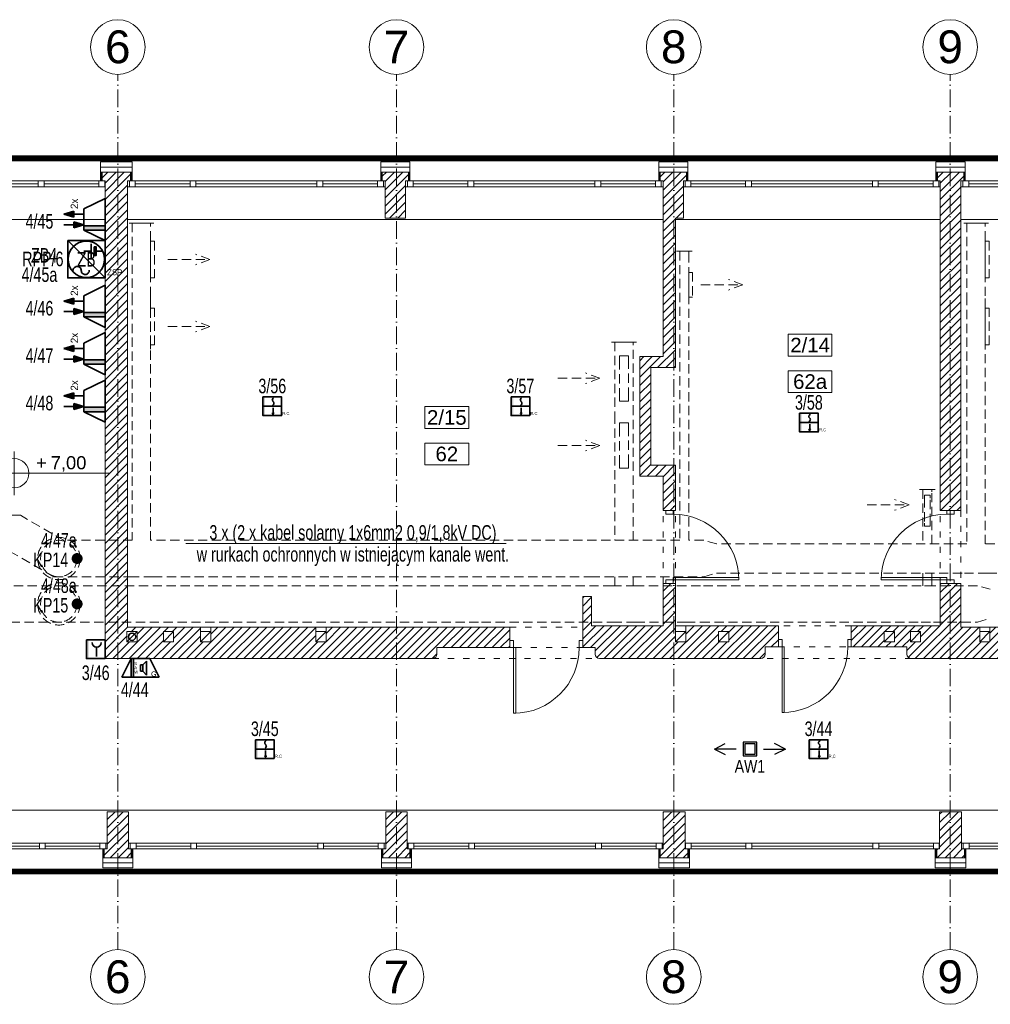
# Model space of a CAD drawing. Header units: millimetres. Extents: x 167773 to 185035, y -114105 to -66770.
# Tile 11 of 114: x 173336 to 174667, y -107287 to -105937. Entities that reach past the tile are written whole.
import ezdxf
from ezdxf.enums import TextEntityAlignment as Align

# ---------------------------------------------------------------- set-up
doc = ezdxf.new("R2010")
doc.units = ezdxf.units.MM
for name, pattern in [('ACAD_ISO03W100', [30, 12, -18]), ('ACAD_ISO10W100', [18, 12, -3, 0, -3]), ('CENTER2', [1.125, 0.75, -0.125, 0.125, -0.125]), ('DASHED', [0.75, 0.5, -0.25]), ('HIDDEN', [9.525, 6.35, -3.175])]:
    doc.linetypes.add(name, pattern=pattern)
doc.layers.get('0').update_dxf_attribs({"lineweight": 9})
doc.layers.add('!zakres', color=7, linetype='ACAD_ISO03W100', lineweight=60, true_color=0x8a14ff)
for name, color, linetype, lineweight in [('a-op_text', 7, 'Continuous', 9), ('a-osie', 20, 'ACAD_ISO10W100', 9), ('b-cienka', 9, 'Continuous', 9), ('b-drzwi', 6, 'Continuous', 9), ('b-izolacja', 8, 'BATTING', 9), ('b-okna', 6, 'Continuous', 9), ('b-przerywana1', 9, 'ACAD_ISO03W100', 9), ('b-widokowa', 7, 'Continuous', 9), ('b-ściany', 2, 'Continuous', 9), ('El_gniazda', 144, 'Continuous', 35), ('EL_Linia SSP', 240, 'Continuous', 35), ('EL_oprawy', 96, 'Continuous', 30), ('h-hatch', 8, 'Continuous', 9), ('opis text', 7, 'Continuous', 9)]:
    doc.layers.add(name, color=color, linetype=linetype, lineweight=lineweight)
doc.styles.add('Arial', font='arial.ttf')
doc.styles.add('arial 0.8', font='arial.ttf', dxfattribs={"width": 0.8})
doc.styles.add('PPAB_100', font='arial.ttf', dxfattribs={"height": 18})
doc.styles.add('PPAB_50', font='arial.ttf', dxfattribs={"height": 8})
doc.styles.add('symbole', font='tahoma.ttf', dxfattribs={"width": 0.8})
doc.linetypes.add('BATTING', pattern='A,0.0001,-0.1,[134,ltypeshp.shx,S=0.1,R=0,X=-0.1,Y=0],-0.2,[134,ltypeshp.shx,S=0.1,R=180,X=0.1,Y=0],-0.1', length=0.4001)
pattern_1 = [(45, (15000, 0), (-5.61266008, 5.61266008), [])]

# ---------------------------------------------------------------- blocks, each defined once
blk = doc.blocks.new('kotapozioma')
for p, q in [((49330.12, 104.43), (49330.12, 134.43)), ((49315.12, 119.43), (49395.12, 119.43))]:
    blk.add_line(p, q)
blk.add_circle((49330.12, 119.43), 10)
at = {"layer": 'opis text', "style": 'PPAB_50'}
for tag, p in [('ZNAK', (49345.12, 119.43)), ('WARTOSC', (49355.12, 119.43))]:
    blk.add_attdef(tag, text='', height=9, dxfattribs=at).set_placement(p, align=Align.BOTTOM_LEFT)
blk = doc.blocks.new('okno_')
at = {"layer": 'b-okna'}
for p, q in [((-166, -4), (-91, -4)), ((-83, -4), (83, -4)), ((91, -4), (166, -4))]:
    blk.add_line(p, q, dxfattribs=at)
for points in [[(-174, -8), (174, -8), (174, 0), (-174, 0)], [(-174, 0), (-166, 0), (-166, -8), (-174, -8)], [(-83, 0), (-91, 0), (-91, -8), (-83, -8)], [(83, 0), (91, 0), (91, -8), (83, -8)], [(166, 0), (174, 0), (174, -8), (166, -8)]]:
    blk.add_lwpolyline(points, close=True, dxfattribs=at)
blk = doc.blocks.new('A$C2EBF4885')
at = {"layer": 'EL_Linia SSP', "lineweight": 5}
h = blk.add_hatch(color=256, dxfattribs=at)
h.set_gradient(color1=(255, 0, 0), color2=(224, 0, 0), one_color=1, name='INVSPHERICAL')
h.paths.add_polyline_path([(-9.8, 12.8), (-9.8, 25.6), (-12.8, 25.6), (-12.8, 12.8)])
h.paths.add_polyline_path([(-9.8, 0), (-9.8, 12.8), (-12.8, 12.8), (-12.8, 0)])
at = {"layer": 'EL_Linia SSP'}
blk.add_line((1.2, 15.7), (1.2, 3.1), dxfattribs=at)
blk.add_lwpolyline([(-12.8, 25.6), (12.8, 25.6), (12.8, 0), (-12.8, 0)], close=True, dxfattribs=at)
blk.add_arc((1.2, 21.9), 6.27, 180, 0, dxfattribs=at)
blk = doc.blocks.new('A$C5690186C')
at = {"layer": 'EL_Linia SSP', "lineweight": 5}
h = blk.add_hatch(color=256, dxfattribs=at)
h.set_gradient(color1=(255, 0, 0), color2=(224, 0, 0), one_color=1, name='INVSPHERICAL')
h.paths.add_polyline_path([(-9.8, 0), (-9.8, 12.8), (-12.8, 12.8), (-12.8, 0)])
h.paths.add_polyline_path([(-9.8, -12.8), (-9.8, 0), (-12.8, 0), (-12.8, -12.8)])
at = {"layer": 'EL_Linia SSP'}
blk.add_hatch(color=256, dxfattribs=at).paths.add_polyline_path([(2, -9.8, 1), (0.1, -9.8, 1)])
for p, q in [((-12.8, 0), (12.8, 0)), ((1.1, -2.1), (1.1, -9.8))]:
    blk.add_line(p, q, dxfattribs=at)
at = {"layer": 'EL_Linia SSP', "color": 1, "linetype": 'Continuous'}
for p, q in [((-0.1, 8.5), (0.1, 9.4)), ((0.1, 7.7), (-0.1, 8.5)), ((0.1, 9.4), (0.7, 10.4)), ((0.6, 7), (0.1, 7.7)), ((1.4, 2.3), (0.4, 1.2)), ((0.7, 6.7), (0.6, 7)), ((0.7, 10.4), (1.8, 11.5)), ((1.1, 6.3), (0.7, 6.7)), ((1.1, 6.3), (1.4, 6)), ((1.4, 6), (1.6, 5.7)), ((2, 3.3), (1.4, 2.3)), ((1.6, 5.7), (2, 5)), ((2, 5), (2.2, 4.2)), ((2.2, 4.2), (2, 3.3))]:
    blk.add_line(p, q, dxfattribs=at)
at = {"layer": 'EL_Linia SSP'}
blk.add_lwpolyline([(-12.8, 12.8), (12.8, 12.8), (12.8, -12.8), (-12.8, -12.8)], close=True, dxfattribs=at)
blk.add_circle((1.1, -9.8), 0.938, dxfattribs=at)
at = {"layer": 'EL_Linia SSP', "color": 1}
blk.add_text('R,C', height=4, dxfattribs=at).set_placement((13.9, -11.8))
blk = doc.blocks.new('A$C1F793472')
at = {"layer": 'EL_Linia SSP'}
h = blk.add_hatch(color=256, dxfattribs=at)
h.set_gradient(color1=(255, 0, 0), color2=(255, 0, 0))
h.paths.add_polyline_path([(5.69, 21.3), (3.61, 28.15), (1.54, 21.3), (3.61, 21.3)])
h = blk.add_hatch(color=1, dxfattribs=at)
h.set_gradient(color1=(255, 0, 0), color2=(255, 0, 0))
h.paths.add_polyline_path([(-3.61, 14.46), (-1.54, 21.3), (-3.61, 21.3)])
h.paths.add_polyline_path([(-3.61, 14.46), (-3.61, 21.3), (-5.69, 21.3)])
h = blk.add_hatch(color=256, dxfattribs=at)
h.set_gradient(color1=(255, 0, 0), color2=(255, 0, 0))
h.paths.add_polyline_path([(-4.23, 0), (-4.23, 14.46), (-7.23, 14.46), (-7.23, 0)])
at = {"layer": 'EL_Linia SSP', "color": 1}
for p, q in [((-3.61, 21.3), (-3.61, 28.15)), ((1.54, 21.3), (3.61, 28.15)), ((5.69, 21.3), (3.61, 28.15)), ((-3.61, 21.3), (-5.69, 21.3)), ((-5.69, 21.3), (-3.61, 14.46)), ((-3.61, 21.3), (-1.54, 21.3)), ((-1.54, 21.3), (-3.61, 14.46)), ((3.61, 21.3), (1.54, 21.3)), ((3.61, 14.46), (3.61, 21.3)), ((3.61, 21.3), (5.69, 21.3)), ((-14.46, 0), (-7.23, 14.46)), ((-7.23, 14.46), (7.23, 14.46)), ((-7.23, 14.46), (-7.23, 0)), ((-4.23, 0), (-4.23, 14.46)), ((14.46, 0), (7.23, 14.46)), ((14.46, 0), (-14.46, 0))]:
    blk.add_line(p, q, dxfattribs=at)
at = {"layer": 'EL_Linia SSP', "color": 1, "linetype": 'CENTER2'}
blk.add_text('2x', height=5, dxfattribs=at).set_placement((7.23, 18.54))
blk = doc.blocks.new('AW1')
for p, q in [((-65, 0), (-45, 10)), ((-25, 0), (-65, 0)), ((-65, 0), (-45, -10)), ((25, 0), (65, 0)), ((65, 0), (45, 10)), ((65, 0), (45, -10))]:
    blk.add_line(p, q)
for points in [[(-12.5, -12.5), (12.5, -12.5), (12.5, 12.5), (-12.5, 12.5)], [(-9.5, -9.5), (9.5, -9.5), (9.5, 9.5), (-9.5, 9.5)]]:
    blk.add_lwpolyline(points, close=True)
at = {"style": 'arial 0.8', "width": 0.8}
blk.add_text('AW1', height=23, dxfattribs=at).set_placement((0, -20), align=Align.TOP_CENTER)
blk = doc.blocks.new('kanaly_went_2p')
at = {"layer": 'h-hatch', "linetype": 'HIDDEN', "lineweight": -2, "ltscale": 2}
for p, q in [((546.9, 625.4), (542.4, 625.4)), ((559.4, 625.4), (546.9, 625.4)), ((546.9, 625.4), (546.9, 622.4)), ((559.4, 625.4), (546.9, 625.4)), ((546.9, 625.4), (546.9, 525.4)), ((571.9, 625.4), (559.4, 625.4)), ((571.9, 625.4), (559.4, 625.4)), ((571.9, 622.4), (571.9, 625.4)), ((576.4, 625.4), (571.9, 625.4)), ((571.9, 525.4), (571.9, 625.4)), ((1691, 625.4), (1686.5, 625.4)), ((1703.5, 625.4), (1691, 625.4)), ((1691, 625.4), (1691, 622.4)), ((1703.5, 625.4), (1691, 625.4)), ((1691, 625.4), (1691, 525.4)), ((1716, 625.4), (1703.5, 625.4)), ((1716, 625.4), (1703.5, 625.4)), ((1716, 622.4), (1716, 625.4)), ((1720.5, 625.4), (1716, 625.4)), ((1716, 525.4), (1716, 625.4)), ((653.2, 575.4), (633.5, 582.7)), ((1297.4, 586.9), (1292.9, 586.9)), ((1303.7, 586.9), (1297.4, 586.9)), ((1297.4, 586.9), (1297.4, 583.9)), ((1303.7, 586.9), (1297.4, 586.9)), ((1297.4, 586.9), (1297.4, 190.4)), ((1309.9, 586.9), (1303.7, 586.9)), ((1309.9, 586.9), (1303.7, 586.9)), ((1309.9, 583.9), (1309.9, 586.9)), ((1314.4, 586.9), (1309.9, 586.9)), ((1309.9, 190.4), (1309.9, 586.9)), ((595.7, 575.4), (653.2, 575.4)), ((653.2, 575.4), (633.5, 568.1)), ((1326.1, 540.8), (1383.6, 540.8)), ((1383.6, 540.8), (1363.9, 548.1)), ((1383.6, 540.8), (1363.9, 533.5)), ((546.9, 525.4), (546.9, 190.4)), ((571.9, 190.4), (571.9, 525.4)), ((1691, 525.4), (1691, 185.4)), ((1716, 185.4), (1716, 525.4)), ((653.2, 483.5), (633.5, 490.8)), ((595.7, 483.5), (653.2, 483.5)), ((653.2, 483.5), (633.5, 476.2)), ((1208.4, 462.2), (1203.9, 462.2)), ((1220.9, 462.2), (1208.4, 462.2)), ((1208.4, 462.2), (1208.4, 459.2)), ((1220.9, 462.2), (1208.4, 462.2)), ((1208.4, 462.2), (1208.4, 362.8)), ((1233.4, 462.2), (1220.9, 462.2)), ((1233.4, 462.2), (1220.9, 462.2)), ((1233.4, 459.2), (1233.4, 462.2)), ((1237.9, 462.2), (1233.4, 462.2)), ((1233.4, 362.8), (1233.4, 462.2)), ((1187.9, 412.5), (1168.2, 419.8)), ((1130.4, 412.5), (1187.9, 412.5)), ((1187.9, 412.5), (1168.2, 405.2)), ((1208.4, 362.8), (1208.4, 190.4)), ((1233.4, 190.4), (1233.4, 362.8)), ((1187.9, 320.3), (1168.2, 327.6)), ((1130.4, 320.3), (1187.9, 320.3)), ((1187.9, 320.3), (1168.2, 313)), ((1611.6, 239), (1591.9, 246.3)), ((1554.1, 239), (1611.6, 239)), ((1611.6, 239), (1591.9, 231.7)), ((452.9, 190.4), (393.4, 224.8)), ((1330.2, 190.4), (1309.9, 190.4)), ((1347.9, 185.4), (1330.2, 190.4)), ((575.2, 140.4), (543.7, 140.4)), ((1330.2, 140.4), (1347.9, 145.4)), ((1719.2, 145.4), (1687.7, 145.4)), ((1025.7, 128.2), (380.2, 128.2)), ((1325.8, 128.2), (1305.8, 128.2)), ((1723, 123.2), (1705.3, 128.2)), ((1705.3, 78.2), (1723, 83.2)), ((380.2, 78.2), (1025.7, 78.2)), ((1305.8, 78.2), (1325.8, 78.2))]:
    blk.add_line(p, q, dxfattribs=at)
at = {"layer": 'h-hatch', "linetype": 'HIDDEN', "lineweight": -2, "ltscale": 2, "extrusion": (1, -3e-16, 1e-16)}
for p, q in [((571.9, 600.4), (571.9, 606.7)), ((574.9, 600.4), (571.9, 600.4)), ((571.9, 550.4), (571.9, 600.4)), ((576.6, 600.4), (574.9, 600.4)), ((576.6, 600.4), (577.4, 600.4)), ((577.4, 600.4), (577.4, 550.4)), ((1716, 600.4), (1716, 606.7)), ((1719, 600.4), (1716, 600.4)), ((1716, 550.4), (1716, 600.4)), ((1720.7, 600.4), (1719, 600.4)), ((1720.7, 600.4), (1721.5, 600.4)), ((1721.5, 600.4), (1721.5, 550.4)), ((571.9, 550.4), (574.9, 550.4)), ((571.9, 544.2), (571.9, 550.4)), ((576.6, 550.4), (574.9, 550.4)), ((577.4, 550.4), (576.6, 550.4)), ((1716, 550.4), (1719, 550.4)), ((1716, 544.2), (1716, 550.4)), ((1720.7, 550.4), (1719, 550.4)), ((1721.5, 550.4), (1720.7, 550.4))]:
    blk.add_line(p, q, dxfattribs=at)
at = {"layer": 'h-hatch', "linetype": 'HIDDEN', "lineweight": -2, "ltscale": 2, "extrusion": (1, -2e-16, 1e-16)}
for p, q in [((1309.9, 557.8), (1309.9, 562.1)), ((1312.9, 557.8), (1309.9, 557.8)), ((1309.9, 523.8), (1309.9, 557.8)), ((1312.9, 557.8), (1314.2, 557.8)), ((1314.2, 557.8), (1314.5, 557.8)), ((1314.5, 557.8), (1315, 557.8)), ((1315, 557.8), (1315, 523.8)), ((571.9, 508.5), (571.9, 514.8)), ((1309.9, 519.6), (1309.9, 523.8)), ((1309.9, 523.8), (1312.9, 523.8)), ((1312.9, 523.8), (1314.2, 523.8)), ((1314.2, 523.8), (1315, 523.8)), ((1716, 508.5), (1716, 514.8)), ((574.9, 508.5), (571.9, 508.5)), ((571.9, 458.5), (571.9, 508.5)), ((574.9, 508.5), (576.6, 508.5)), ((576.6, 508.5), (577.4, 508.5)), ((577.4, 458.5), (577.4, 508.5)), ((1719, 508.5), (1716, 508.5)), ((1716, 458.5), (1716, 508.5)), ((1719, 508.5), (1720.7, 508.5)), ((1720.7, 508.5), (1721.5, 508.5)), ((1721.5, 458.5), (1721.5, 508.5)), ((571.9, 452.3), (571.9, 458.5)), ((571.9, 458.5), (574.9, 458.5)), ((574.9, 458.5), (576.6, 458.5)), ((576.6, 458.5), (577.4, 458.5)), ((1716, 452.3), (1716, 458.5)), ((1716, 458.5), (1719, 458.5)), ((1719, 458.5), (1720.7, 458.5)), ((1720.7, 458.5), (1721.5, 458.5))]:
    blk.add_line(p, q, dxfattribs=at)
at = {"layer": 'h-hatch', "linetype": 'HIDDEN', "lineweight": -2, "ltscale": 2, "extrusion": (1e-16, 0, -1)}
for p, q in [((1214.6, 443.5), (1214.6, 437.2)), ((1214.6, 443.5), (1218.8, 443.5)), ((1214.6, 437.2), (1214.6, 387.2)), ((1218.8, 443.5), (1223, 443.5)), ((1223, 443.5), (1227.2, 443.5)), ((1227.2, 437.2), (1227.2, 443.5)), ((1227.2, 387.2), (1227.2, 437.2)), ((1214.6, 387.2), (1214.6, 381)), ((1218.8, 381), (1214.6, 381)), ((1223, 381), (1218.8, 381)), ((1227.2, 381), (1223, 381)), ((1227.2, 381), (1227.2, 387.2))]:
    blk.add_line(p, q, dxfattribs=at)
at = {"layer": 'h-hatch', "linetype": 'HIDDEN', "lineweight": -2, "ltscale": 2, "extrusion": (-1e-16, 0, -1)}
for p, q in [((1214.6, 351.6), (1214.6, 345.3)), ((1214.6, 351.6), (1218.8, 351.6)), ((1218.8, 351.6), (1223, 351.6)), ((1223, 351.6), (1227.2, 351.6)), ((1227.2, 345.3), (1227.2, 351.6)), ((1214.6, 345.3), (1214.6, 295.3)), ((1227.2, 295.3), (1227.2, 345.3)), ((1214.6, 295.3), (1214.6, 289.1)), ((1218.8, 289.1), (1214.6, 289.1)), ((1223, 289.1), (1218.8, 289.1)), ((1227.2, 289.1), (1223, 289.1)), ((1227.2, 289.1), (1227.2, 295.3)), ((393.4, 224.8), (350, 224.8)), ((546.9, 190.4), (452.9, 190.4)), ((1297.4, 190.4), (571.9, 190.4)), ((1691, 185.4), (1347.9, 185.4)), ((2719.6, 185.4), (1716, 185.4)), ((439.5, 140.4), (543.7, 140.4)), ((575.2, 140.4), (1175.2, 140.4)), ((1175.2, 140.4), (1330.2, 140.4)), ((1347.9, 145.4), (1687.7, 145.4)), ((1719.2, 145.4), (2319.2, 145.4)), ((1305.8, 128.2), (1236.6, 128.2)), ((1628.2, 128.2), (1325.8, 128.2)), ((1705.3, 128.2), (1645.3, 128.2)), ((1236.6, 78.2), (1305.8, 78.2)), ((1325.8, 78.2), (1628.2, 78.2)), ((1645.3, 78.2), (1705.3, 78.2))]:
    blk.add_line(p, q, dxfattribs=at)
at = {"layer": 'h-hatch', "linetype": 'HIDDEN', "lineweight": -2, "ltscale": 2, "extrusion": (-1, 0, -2e-16)}
for p, q in [((1630.5, 259.9), (1626, 259.9)), ((1636.8, 259.9), (1630.5, 259.9)), ((1630.5, 256.9), (1630.5, 259.9)), ((1643, 259.9), (1630.5, 259.9)), ((1630.5, 259.9), (1630.5, 185.4)), ((1643, 259.9), (1636.8, 259.9)), ((1643, 259.9), (1643, 256.9)), ((1647.5, 259.9), (1643, 259.9)), ((1643, 185.4), (1643, 259.9))]:
    blk.add_line(p, q, dxfattribs=at)
at = {"layer": 'h-hatch', "linetype": 'HIDDEN', "lineweight": -2, "ltscale": 2, "extrusion": (1e-16, 2e-16, -1)}
for p, q in [((1633, 252.4), (1633, 248.1)), ((1633, 252.4), (1635.5, 252.4)), ((1633, 248.1), (1633, 214.1)), ((1635.5, 252.4), (1638, 252.4)), ((1638, 252.4), (1640.5, 252.4)), ((1640.5, 248.1), (1640.5, 252.4)), ((1640.5, 214.1), (1640.5, 248.1)), ((1633, 214.1), (1633, 209.9)), ((1635.5, 209.9), (1633, 209.9)), ((1638, 209.9), (1635.5, 209.9)), ((1640.5, 209.9), (1638, 209.9)), ((1640.5, 209.9), (1640.5, 214.1))]:
    blk.add_line(p, q, dxfattribs=at)
at = {"layer": 'h-hatch', "linetype": 'HIDDEN', "lineweight": -2, "ltscale": 2, "extrusion": (0.5, 0.866025, 0)}
blk.add_line((439.5, 140.4), (380, 174.8), dxfattribs=at)
at = {"layer": 'h-hatch', "linetype": 'HIDDEN', "lineweight": -2, "ltscale": 2, "extrusion": (-1, 2e-16, -3e-16)}
for p, q in [((1208.4, 140.4), (1208.4, 139.8)), ((1233.4, 139.8), (1233.4, 140.4)), ((1630.5, 137.9), (1630.5, 135.3)), ((1630.5, 135.3), (1630.5, 132.9)), ((1643, 135.3), (1643, 137.9)), ((1643, 132.9), (1643, 135.3)), ((1630.5, 132.9), (1630.5, 130.8)), ((1643, 130.8), (1643, 132.9))]:
    blk.add_line(p, q, dxfattribs=at)
at = {"layer": 'h-hatch', "linetype": 'HIDDEN', "lineweight": -2, "ltscale": 2, "extrusion": (-1, 2.169e-13, 8.96e-14)}
for p, q in [((1208.4, 128.2), (1208.4, 139.8)), ((1233.4, 139.8), (1233.4, 128.2))]:
    blk.add_line(p, q, dxfattribs=at)
at = {"layer": 'h-hatch', "linetype": 'HIDDEN', "lineweight": -2, "ltscale": 2, "extrusion": (-1, 2e-16, 0)}
for p, q in [((1630.5, 137.9), (1630.5, 145.4)), ((1643, 145.4), (1643, 137.9))]:
    blk.add_line(p, q, dxfattribs=at)
at = {"layer": 'h-hatch', "linetype": 'HIDDEN', "lineweight": -2, "ltscale": 2, "extrusion": (1e-16, 0.707107, 0.707107)}
for p, q in [((1205.2, 128.2), (1025.7, 128.2)), ((1236.6, 128.2), (1205.1, 128.2)), ((1645.3, 128.2), (1628.3, 128.2)), ((1025.7, 78.2), (1205.2, 78.2)), ((1205.2, 78.2), (1236.6, 78.2)), ((1628.3, 78.2), (1645.3, 78.2))]:
    blk.add_line(p, q, dxfattribs=at)
at = {"layer": 'h-hatch', "linetype": 'HIDDEN', "lineweight": -2, "ltscale": 2, "extrusion": (-1, 4e-16, 0)}
for p, q in [((1630.5, 128.2), (1630.5, 130.8)), ((1643, 130.8), (1643, 128.2))]:
    blk.add_line(p, q, dxfattribs=at)
at = {"layer": 'h-hatch', "linetype": 'HIDDEN', "lineweight": -2, "ltscale": 2}
for centre, radius in [((446.2, 165.4), 29), ((446.2, 165.4), 25), ((446.2, 103.2), 29), ((446.2, 103.2), 25)]:
    blk.add_circle(centre, radius, dxfattribs=at)
at = {"layer": 'h-hatch', "linetype": 'HIDDEN', "lineweight": -2, "ltscale": 2, "extrusion": (0, 3.4351e-12, -1)}
blk.add_ellipse((1220.9, 139.8), major_axis=(-12.5, 0), ratio=0.707107, start_param=0, end_param=0.066299, dxfattribs=at)
at = {"layer": 'h-hatch', "linetype": 'HIDDEN', "lineweight": -2, "ltscale": 2, "extrusion": (0, -3.943e-12, -1)}
blk.add_ellipse((1220.9, 139.8), major_axis=(-12.5, 0), ratio=0.707107, start_param=0, end_param=0.068303, dxfattribs=at)
at = {"layer": 'h-hatch', "linetype": 'HIDDEN', "lineweight": -2, "ltscale": 2, "extrusion": (2.23166e-24, 3.4351e-12, -1)}
blk.add_ellipse((1220.9, 139.8), major_axis=(12.5, 0), ratio=0.707107, start_param=6.216886, end_param=6.283185, dxfattribs=at)
at = {"layer": 'h-hatch', "linetype": 'HIDDEN', "lineweight": -2, "ltscale": 2, "extrusion": (1.86059e-24, -3.943e-12, -1)}
blk.add_ellipse((1220.9, 139.8), major_axis=(12.5, 0), ratio=0.707107, start_param=6.214882, end_param=6.283185, dxfattribs=at)
blk = doc.blocks.new('A$C3FA97620')
at = {"layer": 'EL_Linia SSP', "linetype": 'ByBlock'}
blk.add_hatch(color=256, dxfattribs=at).paths.add_polyline_path([(18.06, 8.49), (19.6, 8.49), (19.6, 2.63), (18.06, 2.63)])
at = {"layer": 'EL_Linia SSP'}
blk.add_line((0, 12.8), (25.6, -12.8), dxfattribs=at)
at = {"layer": 'EL_Linia SSP', "linetype": 'ByBlock'}
for p, q in [((16.01, 10.65), (16.01, 0.64)), ((11.01, 5.64), (16.06, 5.64)), ((19.6, 5.64), (23.77, 5.64))]:
    blk.add_line(p, q, dxfattribs=at)
at = {"layer": 'EL_Linia SSP'}
blk.add_lwpolyline([(0, 12.8), (25.6, 12.8), (25.6, -12.8), (0, -12.8)], close=True, dxfattribs=at)
at = {"layer": 'EL_Linia SSP', "linetype": 'ByBlock'}
blk.add_lwpolyline([(18.06, 8.49), (19.6, 8.49), (19.6, 2.63), (18.06, 2.63)], close=True, dxfattribs=at)
at = {"layer": 'EL_Linia SSP'}
blk.add_lwpolyline([(3.72, -7.67), (3.84, -6.85), (4.09, -6.29), (4.59, -5.65), (5.03, -5.31), (5.7, -5.01), (6.13, -4.92), (6.82, -4.92), (7.63, -5.14), (8.1, -5.41), (8.68, -5.97), (9.01, -6.52), (9.22, -7.2), (9.26, -7.67), (9.36, -8.39), (9.53, -8.85), (9.72, -9.2), (9.97, -9.52), (10.51, -9.98), (11.06, -10.26), (11.57, -10.4), (12.03, -10.44), (12.66, -10.36), (13.2, -10.18), (13.66, -9.9), (14.02, -9.59), (14.38, -9.13), (14.66, -8.53), (14.79, -7.94), (14.78, -7.38)], dxfattribs=at)
blk.add_text('ZSP', height=4, dxfattribs=at).set_placement((27.05, -10.91))
blk = doc.blocks.new('A$C5906215B')
at = {"layer": 'EL_Linia SSP'}
h = blk.add_hatch(color=256, dxfattribs=at)
h.set_gradient(color1=(255, 0, 0), color2=(255, 0, 0))
h.paths.add_polyline_path([(-9.8, -25.6), (-9.8, 0), (-12.8, 0), (-12.8, -25.6)])
for p, q in [((-25.6, -25.6), (-12.8, 0)), ((-12.8, 0), (12.8, 0)), ((-12.8, 0), (-12.8, -25.6)), ((-9.8, -25.6), (-9.8, 0)), ((25.6, -25.6), (12.8, 0)), ((-0.1, -17.4), (-0.1, -8.7)), ((-0.1, -8.7), (2.9, -8.7)), ((8.2, -3.3), (2.9, -8.7)), ((2.9, -8.7), (2.9, -17.4)), ((8.2, -22.7), (8.2, -3.3)), ((25.6, -25.6), (-25.6, -25.6)), ((2.9, -17.4), (-0.1, -17.4)), ((2.9, -17.4), (8.2, -22.7))]:
    blk.add_line(p, q, dxfattribs=at)
for s, height, p in [('A', 4, (-8.6, -14.6)), ('S', 4, (-8.6, -8.9)), ('W', 4, (-8.6, -20.5)), ('G', 7, (14.3, -24.6))]:
    blk.add_text(s, height=height, dxfattribs=at).set_placement(p)

msp = doc.modelspace()

# ---------------------------------------------------------------- hatches: boundary and pattern name
at = {"layer": 'h-hatch'}
h = msp.add_hatch(dxfattribs=at)
h.set_pattern_fill('ANSI31', color=256, scale=2.5, style=0)
h.set_pattern_definition(pattern_1)
h.paths.add_polyline_path([(173484.4, -106157.9), (173488.4, -106157.9), (173488.4, -106145.9), (173449.4, -106145.9), (173449.4, -106157.9), (173452.9, -106157.9), (173453.4, -106157.9), (173453.4, -106812.9), (173902.4, -106812.9, 0.414214), (173908.4, -106806.9), (173908.4, -106797.9), (174008.4, -106797.9), (174008.4, -106769.9), (173756.4, -106769.9), (173756.4, -106775.9), (173756.4, -106789.9), (173742.4, -106789.9), (173742.4, -106775.9), (173742.4, -106769.9), (173598.4, -106769.9), (173598.4, -106775.9), (173598.4, -106789.9), (173584.4, -106789.9), (173584.4, -106775.9), (173584.4, -106769.9), (173484.4, -106769.9)])
h.paths.add_polyline_path([(173483.4, -106775.9), (173497.4, -106775.9), (173497.4, -106789.9), (173483.4, -106789.9)], flags=16)
h.paths.add_polyline_path([(173533.4, -106775.9), (173547.4, -106775.9), (173547.4, -106789.9), (173533.4, -106789.9)], flags=16)
h = msp.add_hatch(dxfattribs=at)
h.set_pattern_fill('ANSI31', color=256, scale=2.5, style=0)
h.set_pattern_definition(pattern_1)
h.paths.add_polyline_path([(173865.4, -106157.9), (173869.4, -106157.9), (173869.4, -106145.9), (173833.4, -106145.9), (173833.4, -106157.9), (173834.9, -106157.9), (173837.4, -106157.9), (173837.4, -106208.9), (173865.4, -106208.9)])
h = msp.add_hatch(dxfattribs=at)
h.set_pattern_fill('ANSI31', color=256, scale=2.5, style=0)
h.set_pattern_definition(pattern_1)
h.paths.add_polyline_path([(174235.4, -106208.9), (174246.4, -106208.9), (174246.4, -106157.9), (174250.4, -106157.9), (174250.4, -106145.9), (174214.4, -106145.9), (174214.4, -106157.9), (174218.4, -106157.9), (174218.4, -106398.9), (174186.4, -106398.9), (174186.4, -106562.9), (174218.4, -106562.9), (174218.4, -106609.9), (174235.4, -106609.9), (174235.4, -106547.9), (174201.4, -106547.9), (174201.4, -106413.9), (174235.4, -106413.9)])
h = msp.add_hatch(dxfattribs=at)
h.set_pattern_fill('ANSI31', color=256, scale=2.5, style=0)
h.set_pattern_definition(pattern_1)
h.paths.add_polyline_path([(174626.4, -106157.9), (174630.4, -106157.9), (174630.4, -106145.9), (174594.4, -106145.9), (174594.4, -106157.9), (174596.4, -106157.9), (174598.4, -106157.9), (174598.4, -106609.9), (174626.4, -106609.9)])
h = msp.add_hatch(dxfattribs=at)
h.set_pattern_fill('ANSI31', color=256, scale=2.5, style=0)
h.set_pattern_definition(pattern_1)
h.paths.add_polyline_path([(174358.4, -106796.9), (174376.4, -106796.9), (174376.4, -106767.9), (174286.4, -106767.9), (174249.4, -106767.9), (174249.4, -106775.9), (174249.4, -106789.9), (174235.4, -106789.9), (174235.4, -106775.9), (174235.4, -106767.9), (174235.4, -106709.9), (174218.4, -106709.9), (174218.4, -106767.9), (174120.4, -106767.9), (174120.4, -106727.9), (174108.4, -106727.9), (174108.4, -106769.9), (174108.4, -106797.9), (174125.4, -106797.9), (174125.4, -106806.9, 0.414214), (174131.4, -106812.9), (174352.4, -106812.9, 0.414214), (174358.4, -106806.9)])
h.paths.add_polyline_path([(174294.4, -106789.9), (174294.4, -106775.9), (174308.4, -106775.9), (174308.4, -106789.9)], flags=16)
h = msp.add_hatch(dxfattribs=at)
h.set_pattern_fill('ANSI31', color=256, scale=2.5, style=0)
h.set_pattern_definition(pattern_1)
h.paths.add_polyline_path([(175170.4, -106769.9), (174976.4, -106769.9), (174976.4, -106775.9), (174976.4, -106789.9), (174962.4, -106789.9), (174962.4, -106775.9), (174962.4, -106769.9), (174666.4, -106769.9), (174666.4, -106775.9), (174666.4, -106789.9), (174652.4, -106789.9), (174652.4, -106775.9), (174652.4, -106769.9), (174626.4, -106769.9), (174626.4, -106709.9), (174598.4, -106709.9), (174598.4, -106767.9), (174476.4, -106767.9), (174476.4, -106796.9), (174552.4, -106796.9), (174552.4, -106806.9, 0.414214), (174558.4, -106812.9), (175069.4, -106812.9, 0.414214), (175075.4, -106806.9), (175075.4, -106798.9), (175170.4, -106798.9)])
h.paths.add_polyline_path([(175074.4, -106789.9), (175074.4, -106775.9), (175088.4, -106775.9), (175088.4, -106789.9)], flags=16)
h.paths.add_polyline_path([(174571.4, -106789.9), (174557.4, -106789.9), (174557.4, -106775.9), (174571.4, -106775.9)], flags=16)
h.paths.add_polyline_path([(174535.4, -106789.9), (174521.4, -106789.9), (174521.4, -106775.9), (174535.4, -106775.9)], flags=16)
h = msp.add_hatch(dxfattribs=at)
h.set_pattern_fill('ANSI31', color=256, scale=2.5, style=0)
h.set_pattern_definition(pattern_1)
h.paths.add_polyline_path([(173485.4, -107022.9), (173456.4, -107022.9), (173456.4, -107073.9), (173452.4, -107073.9), (173452.4, -107085.9), (173489.4, -107085.9), (173489.4, -107073.9), (173487.9, -107073.9), (173485.4, -107073.9)])
h = msp.add_hatch(dxfattribs=at)
h.set_pattern_fill('ANSI31', color=256, scale=2.5, style=0)
h.set_pattern_definition(pattern_1)
h.paths.add_polyline_path([(173867.4, -107022.9), (173838.4, -107022.9), (173838.4, -107073.9), (173834.4, -107073.9), (173834.4, -107085.9), (173871.4, -107085.9), (173871.4, -107073.9), (173868.9, -107073.9), (173867.4, -107073.9)])
h = msp.add_hatch(dxfattribs=at)
h.set_pattern_fill('ANSI31', color=256, scale=2.5, style=0)
h.set_pattern_definition(pattern_1)
h.paths.add_polyline_path([(174248.4, -107022.9), (174218.4, -107022.9), (174218.4, -107073.9), (174214.4, -107073.9), (174214.4, -107085.9), (174252.4, -107085.9), (174252.4, -107073.9), (174248.9, -107073.9), (174248.4, -107073.9)])
h = msp.add_hatch(dxfattribs=at)
h.set_pattern_fill('ANSI31', color=256, scale=2.5, style=0)
h.set_pattern_definition(pattern_1)
h.paths.add_polyline_path([(174627.4, -107022.9), (174597.4, -107022.9), (174597.4, -107073.9), (174593.4, -107073.9), (174593.4, -107085.9), (174631.4, -107085.9), (174631.4, -107073.9), (174629.9, -107073.9), (174627.4, -107073.9)])

# ---------------------------------------------------------------- linework, layer by layer
at = {"layer": '!zakres', "linetype": 'DASHED', "ltscale": 60, "const_width": 8, "flags": 128}
msp.add_lwpolyline([(170984.4, -106193.9), (170962.4, -106193.9), (170962.4, -106126.9), (179273.4, -106126.9), (179273.4, -107104.9), (170962.4, -107104.9), (170962.4, -106747.9), (170984.4, -106747.9), (170984.4, -106193.9)], close=True, dxfattribs=at)
at = {"layer": 'a-op_text', "ltscale": 0.5}
for points in [[(174389.9, -106398.2), (174389.9, -106368.2), (174449.9, -106368.2), (174449.9, -106398.2)], [(174389.9, -106448.2), (174389.9, -106418.2), (174449.9, -106418.2), (174449.9, -106448.2)], [(173891.9, -106497.4), (173891.9, -106467.4), (173951.9, -106467.4), (173951.9, -106497.4)], [(173891.9, -106547.4), (173891.9, -106517.4), (173951.9, -106517.4), (173951.9, -106547.4)]]:
    msp.add_lwpolyline(points, close=True, dxfattribs=at)
at = {"layer": 'a-osie', "ltscale": 2}
for p, q in [((173470.9, -107211.9), (173470.9, -106011.9)), ((173852.9, -107211.9), (173852.9, -106011.9)), ((174232.9, -107211.9), (174232.9, -106011.9)), ((174611.9, -107211.9), (174611.9, -106011.9))]:
    msp.add_line(p, q, dxfattribs=at)
at = {"layer": 'a-osie', "linetype": 'Continuous'}
for centre in [(173470.9, -105974.4), (173852.9, -105974.4), (173852.9, -105974.4), (174232.9, -105974.4), (174611.9, -105974.4), (173470.9, -107249.4), (173852.9, -107249.4), (173852.9, -107249.4), (174232.9, -107249.4), (174611.9, -107249.4)]:
    msp.add_circle(centre, 37.5, dxfattribs=at)
at = {"layer": 'b-cienka'}
for p, q in [((173483.4, -106789.9), (173497.4, -106775.9)), ((173533.4, -106789.9), (173547.4, -106775.9)), ((173584.4, -106789.9), (173598.4, -106775.9)), ((173742.4, -106789.9), (173756.4, -106775.9)), ((174235.4, -106789.9), (174249.4, -106775.9)), ((174294.4, -106789.9), (174308.4, -106775.9)), ((174521.4, -106789.9), (174535.4, -106775.9)), ((174557.4, -106789.9), (174571.4, -106775.9)), ((174652.4, -106789.9), (174666.4, -106775.9))]:
    msp.add_line(p, q, dxfattribs=at)
at = {"layer": 'b-drzwi'}
for points in [[(174222.2, -106609.9), (174232.2, -106609.9), (174232.2, -106614.9), (174222.2, -106614.9)], [(174617.4, -106609.9), (174607.4, -106609.9), (174607.4, -106614.9), (174617.4, -106614.9)], [(174232.2, -106704.9), (174322.2, -106704.9), (174322.2, -106701.9), (174232.2, -106701.9)], [(174607.4, -106704.9), (174517.4, -106704.9), (174517.4, -106701.9), (174607.4, -106701.9)], [(174222.2, -106709.9), (174232.2, -106709.9), (174232.2, -106704.9), (174222.2, -106704.9)], [(174617.4, -106709.9), (174607.4, -106709.9), (174607.4, -106704.9), (174617.4, -106704.9)], [(174008.4, -106797.9), (174013.4, -106797.9), (174013.4, -106787.9), (174008.4, -106787.9)], [(174013.4, -106797.9), (174016.4, -106797.9), (174016.4, -106887.9), (174013.4, -106887.9)], [(174103.4, -106797.9), (174108.4, -106797.9), (174108.4, -106787.9), (174103.4, -106787.9)], [(174376.4, -106786.9), (174376.4, -106796.9), (174381.4, -106796.9), (174381.4, -106786.9)], [(174381.4, -106796.9), (174384.4, -106796.9), (174384.4, -106886.9), (174381.4, -106886.9)], [(174471.4, -106786.9), (174471.4, -106796.9), (174476.4, -106796.9), (174476.4, -106786.9)]]:
    msp.add_lwpolyline(points, close=True, dxfattribs=at)
for centre, start, end in [((174232.2, -106704.9), 0, 90), ((174607.4, -106704.9), 90, 180), ((174013.4, -106797.9), 270, 0), ((174381.4, -106796.9), 270, 0)]:
    msp.add_arc(centre, 90, start, end, dxfattribs=at)
at = {"layer": 'b-izolacja', "ltscale": 16}
for p, q in [((173447.4, -106138.9), (173490.4, -106138.9)), ((173831.4, -106138.9), (173871.4, -106138.9)), ((174212.4, -106138.9), (174252.4, -106138.9)), ((174592.4, -106138.9), (174632.4, -106138.9)), ((173450.4, -107092.9), (173491.4, -107092.9)), ((173832.4, -107092.9), (173873.4, -107092.9)), ((174212.4, -107092.9), (174254.4, -107092.9)), ((174591.4, -107092.9), (174633.4, -107092.9))]:
    msp.add_line(p, q, dxfattribs=at)
at = {"layer": 'b-izolacja', "ltscale": 2}
for p, q in [((173448.4, -106145.9), (173448.4, -106157.9)), ((173489.4, -106145.9), (173489.4, -106157.9)), ((173832.4, -106145.9), (173832.4, -106157.9)), ((173870.4, -106145.9), (173870.4, -106157.9)), ((174213.4, -106145.9), (174213.4, -106157.9)), ((174251.4, -106145.9), (174251.4, -106157.9)), ((174593.4, -106145.9), (174593.4, -106157.9)), ((174631.4, -106145.9), (174631.4, -106157.9)), ((173451.4, -107073.9), (173451.4, -107085.9)), ((173490.4, -107073.9), (173490.4, -107085.9)), ((173833.4, -107073.9), (173833.4, -107085.9)), ((173872.4, -107073.9), (173872.4, -107085.9)), ((174213.4, -107073.9), (174213.4, -107085.9)), ((174253.4, -107073.9), (174253.4, -107085.9)), ((174592.4, -107073.9), (174592.4, -107085.9)), ((174632.4, -107073.9), (174632.4, -107085.9))]:
    msp.add_line(p, q, dxfattribs=at)
at = {"layer": 'b-okna'}
for p, q in [((173447.4, -106157.9), (173110.4, -106157.9)), ((173831.4, -106157.9), (173490.4, -106157.9)), ((174212.4, -106157.9), (173871.4, -106157.9)), ((174592.4, -106157.9), (174252.4, -106157.9)), ((174974.4, -106157.9), (174632.4, -106157.9)), ((173453.4, -106165.9), (173104.4, -106165.9)), ((173837.4, -106165.9), (173484.4, -106165.9)), ((174218.4, -106165.9), (173865.4, -106165.9)), ((174598.4, -106165.9), (174246.4, -106165.9)), ((174980.4, -106165.9), (174626.4, -106165.9)), ((173456.4, -107065.9), (173104.4, -107065.9)), ((173838.4, -107065.9), (173485.4, -107065.9)), ((174218.4, -107065.9), (173867.4, -107065.9)), ((174597.4, -107065.9), (174248.4, -107065.9)), ((174980.4, -107065.9), (174627.4, -107065.9)), ((173450.4, -107073.9), (173110.4, -107073.9)), ((173832.4, -107073.9), (173491.4, -107073.9)), ((174212.4, -107073.9), (173873.4, -107073.9)), ((174591.4, -107073.9), (174254.4, -107073.9)), ((174974.4, -107073.9), (174633.4, -107073.9))]:
    msp.add_line(p, q, dxfattribs=at)
at = {"layer": 'b-przerywana1', "ltscale": 0.7}
for p, q in [((174218.4, -106709.9), (174218.4, -106609.9)), ((174235.4, -106709.9), (174235.4, -106609.9)), ((174598.4, -106709.9), (174598.4, -106609.9)), ((174626.4, -106609.9), (174626.4, -106709.9)), ((174008.4, -106769.9), (174108.4, -106769.9)), ((174476.4, -106767.9), (174376.4, -106767.9)), ((174108.4, -106797.9), (174008.4, -106797.9)), ((174376.4, -106796.9), (174476.4, -106796.9)), ((173902.4, -106812.9), (174131.4, -106812.9)), ((174558.4, -106812.9), (174352.4, -106812.9))]:
    msp.add_line(p, q, dxfattribs=at)
at = {"layer": 'b-widokowa'}
for p, q in [((171575.4, -106126.9), (179205.4, -106126.9)), ((173447.4, -106145.9), (173490.4, -106145.9)), ((173449.4, -106145.9), (173449.4, -106157.9)), ((173488.4, -106145.9), (173488.4, -106157.9)), ((173831.4, -106145.9), (173871.4, -106145.9)), ((173833.4, -106145.9), (173833.4, -106157.9)), ((173869.4, -106145.9), (173869.4, -106157.9)), ((174212.4, -106145.9), (174252.4, -106145.9)), ((174214.4, -106145.9), (174214.4, -106157.9)), ((174250.4, -106145.9), (174250.4, -106157.9)), ((174592.4, -106145.9), (174632.4, -106145.9)), ((174594.4, -106145.9), (174594.4, -106157.9)), ((174630.4, -106145.9), (174630.4, -106157.9)), ((173104.4, -106210.9), (173453.4, -106210.9)), ((173484.4, -106210.9), (174218.4, -106210.9)), ((174235.4, -106210.9), (174598.4, -106210.9)), ((174626.4, -106210.9), (175365.4, -106210.9)), ((172720.4, -107020.9), (178454.4, -107020.9)), ((173452.4, -107073.9), (173452.4, -107085.9)), ((173489.4, -107073.9), (173489.4, -107085.9)), ((173834.4, -107073.9), (173834.4, -107085.9)), ((173871.4, -107073.9), (173871.4, -107085.9)), ((174214.4, -107073.9), (174214.4, -107085.9)), ((174252.4, -107073.9), (174252.4, -107085.9)), ((174593.4, -107073.9), (174593.4, -107085.9)), ((174631.4, -107073.9), (174631.4, -107085.9)), ((173450.4, -107085.9), (173491.4, -107085.9)), ((173832.4, -107085.9), (173873.4, -107085.9)), ((174212.4, -107085.9), (174254.4, -107085.9)), ((174591.4, -107085.9), (174633.4, -107085.9)), ((171575.4, -107104.9), (179205.4, -107104.9))]:
    msp.add_line(p, q, dxfattribs=at)
at = {"layer": 'b-widokowa', "ltscale": 0.5}
for p, q in [((173598.4, -106769.9), (173584.4, -106769.9)), ((173756.4, -106769.9), (173742.4, -106769.9)), ((174249.4, -106767.9), (174235.4, -106767.9)), ((174666.4, -106769.9), (174652.4, -106769.9)), ((173598.4, -106775.9), (173584.4, -106775.9)), ((173756.4, -106775.9), (173742.4, -106775.9)), ((174249.4, -106775.9), (174235.4, -106775.9)), ((174666.4, -106775.9), (174652.4, -106775.9))]:
    msp.add_line(p, q, dxfattribs=at)
for points in [[(173483.4, -106775.9), (173497.4, -106775.9), (173497.4, -106789.9), (173483.4, -106789.9)], [(173533.4, -106775.9), (173547.4, -106775.9), (173547.4, -106789.9), (173533.4, -106789.9)], [(174294.4, -106775.9), (174308.4, -106775.9), (174308.4, -106789.9), (174294.4, -106789.9)], [(174521.4, -106775.9), (174535.4, -106775.9), (174535.4, -106789.9), (174521.4, -106789.9)], [(174557.4, -106775.9), (174571.4, -106775.9), (174571.4, -106789.9), (174557.4, -106789.9)]]:
    msp.add_lwpolyline(points, close=True, dxfattribs=at)
at = {"layer": 'b-ściany'}
for p, q in [((173447.4, -106131.9), (173490.4, -106131.9)), ((173447.4, -106157.9), (173447.4, -106131.9)), ((173490.4, -106157.9), (173490.4, -106131.9)), ((173831.4, -106157.9), (173831.4, -106131.9)), ((173831.4, -106131.9), (173871.4, -106131.9)), ((173871.4, -106157.9), (173871.4, -106131.9)), ((174212.4, -106157.9), (174212.4, -106131.9)), ((174212.4, -106131.9), (174252.4, -106131.9)), ((174252.4, -106157.9), (174252.4, -106131.9)), ((174592.4, -106157.9), (174592.4, -106131.9)), ((174592.4, -106131.9), (174632.4, -106131.9)), ((174632.4, -106157.9), (174632.4, -106131.9)), ((173453.4, -106157.9), (173447.4, -106157.9)), ((173453.4, -106812.9), (173453.4, -106157.9)), ((173484.4, -106769.9), (173484.4, -106157.9)), ((173490.4, -106157.9), (173484.4, -106157.9)), ((173490.4, -106157.9), (173490.4, -106157.9)), ((173831.4, -106157.9), (173831.4, -106157.9)), ((173831.4, -106157.9), (173837.4, -106157.9)), ((173837.4, -106208.9), (173837.4, -106157.9)), ((173865.4, -106208.9), (173865.4, -106157.9)), ((173871.4, -106157.9), (173865.4, -106157.9)), ((173871.4, -106157.9), (173871.4, -106157.9)), ((174212.4, -106157.9), (174212.4, -106157.9)), ((174212.4, -106157.9), (174218.4, -106157.9)), ((174252.4, -106157.9), (174246.4, -106157.9)), ((174246.4, -106157.9), (174246.4, -106208.9)), ((174252.4, -106157.9), (174252.4, -106157.9)), ((174592.4, -106157.9), (174592.4, -106157.9)), ((174592.4, -106157.9), (174598.4, -106157.9)), ((174598.4, -106157.9), (174598.4, -106609.9)), ((174632.4, -106157.9), (174626.4, -106157.9)), ((174626.4, -106157.9), (174626.4, -106609.9)), ((174632.4, -106157.9), (174632.4, -106157.9)), ((173837.4, -106208.9), (173865.4, -106208.9)), ((174235.4, -106208.9), (174246.4, -106208.9)), ((174235.4, -106609.9), (174218.4, -106609.9)), ((174626.4, -106609.9), (174598.4, -106609.9)), ((174218.4, -106767.9), (174218.4, -106709.9)), ((174235.4, -106709.9), (174218.4, -106709.9)), ((174235.4, -106709.9), (174235.4, -106767.9)), ((174626.4, -106709.9), (174598.4, -106709.9)), ((174598.4, -106709.9), (174598.4, -106767.9)), ((174626.4, -106709.9), (174626.4, -106769.9)), ((174108.4, -106769.9), (174108.4, -106727.9)), ((174108.4, -106727.9), (174120.4, -106727.9)), ((174120.4, -106727.9), (174120.4, -106767.9)), ((173584.4, -106769.9), (173484.4, -106769.9)), ((173584.4, -106769.9), (173584.4, -106775.9)), ((173742.4, -106769.9), (173598.4, -106769.9)), ((173598.4, -106775.9), (173598.4, -106769.9)), ((173742.4, -106769.9), (173742.4, -106775.9)), ((174008.4, -106769.9), (173756.4, -106769.9)), ((173756.4, -106775.9), (173756.4, -106769.9)), ((174008.4, -106797.9), (174008.4, -106769.9)), ((174108.4, -106797.9), (174108.4, -106769.9)), ((174120.4, -106767.9), (174218.4, -106767.9)), ((174235.4, -106767.9), (174235.4, -106775.9)), ((174286.4, -106767.9), (174249.4, -106767.9)), ((174249.4, -106775.9), (174249.4, -106767.9)), ((174376.4, -106767.9), (174286.4, -106767.9)), ((174376.4, -106796.9), (174376.4, -106767.9)), ((174598.4, -106767.9), (174476.4, -106767.9)), ((174476.4, -106796.9), (174476.4, -106767.9)), ((174652.4, -106769.9), (174626.4, -106769.9)), ((174652.4, -106769.9), (174652.4, -106775.9)), ((174962.4, -106769.9), (174666.4, -106769.9)), ((174666.4, -106775.9), (174666.4, -106769.9)), ((174008.4, -106797.9), (173908.4, -106797.9)), ((173908.4, -106806.9), (173908.4, -106797.9)), ((174125.4, -106797.9), (174108.4, -106797.9)), ((174125.4, -106806.9), (174125.4, -106797.9)), ((174358.4, -106806.9), (174358.4, -106796.9)), ((174358.4, -106796.9), (174376.4, -106796.9)), ((174552.4, -106796.9), (174476.4, -106796.9)), ((174552.4, -106806.9), (174552.4, -106796.9)), ((173902.4, -106812.9), (173453.4, -106812.9)), ((174352.4, -106812.9), (174131.4, -106812.9)), ((175069.4, -106812.9), (174558.4, -106812.9)), ((173456.4, -107022.9), (173456.4, -107073.9)), ((173456.4, -107022.9), (173485.4, -107022.9)), ((173485.4, -107022.9), (173485.4, -107073.9)), ((173838.4, -107022.9), (173838.4, -107073.9)), ((173838.4, -107022.9), (173867.4, -107022.9)), ((173867.4, -107022.9), (173867.4, -107073.9)), ((174218.4, -107022.9), (174218.4, -107073.9)), ((174218.4, -107022.9), (174248.4, -107022.9)), ((174248.4, -107022.9), (174248.4, -107073.9)), ((174597.4, -107022.9), (174597.4, -107073.9)), ((174597.4, -107022.9), (174627.4, -107022.9)), ((174627.4, -107022.9), (174627.4, -107073.9)), ((173450.4, -107073.9), (173450.4, -107099.9)), ((173456.4, -107073.9), (173450.4, -107073.9)), ((173485.4, -107073.9), (173485.4, -107073.9)), ((173485.4, -107073.9), (173491.4, -107073.9)), ((173491.4, -107073.9), (173491.4, -107099.9)), ((173832.4, -107073.9), (173832.4, -107099.9)), ((173838.4, -107073.9), (173832.4, -107073.9)), ((173867.4, -107073.9), (173867.4, -107073.9)), ((173867.4, -107073.9), (173873.4, -107073.9)), ((173873.4, -107073.9), (173873.4, -107099.9)), ((174212.4, -107073.9), (174212.4, -107099.9)), ((174218.4, -107073.9), (174212.4, -107073.9)), ((174248.4, -107073.9), (174248.4, -107073.9)), ((174248.4, -107073.9), (174254.4, -107073.9)), ((174254.4, -107073.9), (174254.4, -107099.9)), ((174591.4, -107073.9), (174591.4, -107099.9)), ((174597.4, -107073.9), (174591.4, -107073.9)), ((174627.4, -107073.9), (174627.4, -107073.9)), ((174627.4, -107073.9), (174633.4, -107073.9)), ((174633.4, -107073.9), (174633.4, -107099.9)), ((173491.4, -107099.9), (173450.4, -107099.9)), ((173873.4, -107099.9), (173832.4, -107099.9)), ((174254.4, -107099.9), (174212.4, -107099.9)), ((174633.4, -107099.9), (174591.4, -107099.9))]:
    msp.add_line(p, q, dxfattribs=at)
for points in [[(174218.4, -106157.9), (174218.4, -106398.9), (174186.4, -106398.9), (174186.4, -106562.9), (174218.4, -106562.9), (174218.4, -106609.9)], [(174235.4, -106208.9), (174235.4, -106413.9), (174201.4, -106413.9), (174201.4, -106547.9), (174235.4, -106547.9), (174235.4, -106609.9)], [(173584.4, -106775.9), (173584.4, -106789.9), (173598.4, -106789.9), (173598.4, -106775.9)], [(173742.4, -106775.9), (173742.4, -106789.9), (173756.4, -106789.9), (173756.4, -106775.9)], [(174235.4, -106775.9), (174235.4, -106789.9), (174249.4, -106789.9), (174249.4, -106775.9)], [(174652.4, -106775.9), (174652.4, -106789.9), (174666.4, -106789.9), (174666.4, -106775.9)]]:
    msp.add_lwpolyline(points, dxfattribs=at)
for centre, start, end in [((173902.4, -106806.9), 270, 0), ((174131.4, -106806.9), 180, 270), ((174352.4, -106806.9), 270, 0), ((174558.4, -106806.9), 180, 270)]:
    msp.add_arc(centre, 6, start, end, dxfattribs=at)
at = {"layer": 'El_gniazda', "lineweight": 15}
msp.add_line((173564.3, -106654.9), (174003.2, -106654.9), dxfattribs=at)
at = {"layer": 'El_gniazda'}
for points in [[(173492.9, -106778.6, 0, 10, 0), (173507.9, -106752.6, 0, 0, 0), (173564.3, -106654.9, 0, 0, 0)], [(173273.8, -107158.2, 0, 10, 0), (173288.8, -107132.2, 0, 0, 0), (173487.9, -106787.2, 0, 0, 0)]]:
    msp.add_lwpolyline(points, format="xyseb", dxfattribs=at)
at = {"layer": 'El_gniazda', "ltscale": 0.5}
msp.add_circle((173427.8, -106265.4), 25, dxfattribs=at)
at = {"layer": 'El_gniazda'}
msp.add_circle((173490.4, -106782.9), 5, dxfattribs=at)
at = {"layer": 'EL_Linia SSP', "const_width": 7.5}
for points in [[(173411.4, -106675.7, 1), (173418.9, -106675.7, 1)], [(173411.4, -106737.9, 1), (173418.9, -106737.9, 1)]]:
    msp.add_lwpolyline(points, format="xyb", close=True, dxfattribs=at)

# ---------------------------------------------------------------- block references
at = {"layer": 'b-okna', "xscale": -1, "rotation": 180}
for p in [(173278.9, -106165.9), (173660.9, -106165.9), (174041.9, -106165.9), (174422.4, -106165.9), (174803.4, -106165.9)]:
    msp.add_blockref('okno_', p, dxfattribs=at)
at = {"layer": 'b-okna'}
for p in [(173280.4, -107065.9), (173661.9, -107065.9), (174042.9, -107065.9), (174422.9, -107065.9), (174803.9, -107065.9)]:
    msp.add_blockref('okno_', p, dxfattribs=at)
at = {"layer": 'EL_Linia SSP', "xscale": 2, "yscale": 2, "zscale": 2, "rotation": 90}
for p in [(173453.4, -106210.9), (173453.4, -106329.9), (173453.4, -106394.9), (173453.4, -106459.9)]:
    msp.add_blockref('A$C1F793472', p, dxfattribs=at)
at = {"layer": 'EL_Linia SSP', "xscale": 2, "yscale": 2, "zscale": 2}
msp.add_blockref('A$C3FA97620', (173402.2, -106265.4), dxfattribs=at)
at = {"layer": 'EL_Linia SSP'}
for name, p in [('A$C5690186C', (173682.7, -106466.9)), ('A$C5690186C', (174022.7, -106466.9)), ('A$C5690186C', (174418.2, -106489.4)), ('A$C2EBF4885', (173440.6, -106812.9)), ('A$C5906215B', (173502.2, -106812.9)), ('A$C5690186C', (173672.4, -106936.9)), ('A$C5690186C', (174431.4, -106936.9))]:
    msp.add_blockref(name, p, dxfattribs=at)
at = {"layer": 'EL_oprawy', "xscale": 0.75, "yscale": 0.75, "zscale": 0.75}
msp.add_blockref('AW1', (174337.4, -106936.9), dxfattribs=at)
at = {"layer": 'h-hatch'}
msp.add_blockref('kanaly_went_2p', (172943.9, -106841.1), dxfattribs=at)
at = {"layer": 'opis text', "xscale": 2, "yscale": 2, "zscale": 2}
msp.add_blockref('kotapozioma', (74668.7, -106797.6), dxfattribs=at).add_auto_attribs({'WARTOSC': '7,00', 'ZNAK': '+'})

# ---------------------------------------------------------------- texts
at = {"layer": 'a-op_text', "ltscale": 0.5, "char_height": 20, "width": 60, "attachment_point": 5, "style": 'PPAB_100'}
for s, insert in [('2/14', (174419.9, -106383.2)), ('{\\fArial|b0|i0|c238|p34;62a}', (174419.9, -106433.2)), ('2/15', (173921.9, -106482.4)), ('{\\fArial|b0|i0|c238|p34;62}', (173921.9, -106532.4))]:
    msp.add_mtext(s, dxfattribs=dict(at, insert=insert))
at = {"layer": 'a-osie', "linetype": 'ACAD_ISO10W100', "char_height": 45, "width": 4405.783, "attachment_point": 5, "style": 'PPAB_100'}
for s, insert in [('6', (173470.9, -105974.4)), ('7', (173852.9, -105974.4)), ('8', (174232.9, -105974.4)), ('9', (174611.9, -105974.4)), ('6', (173470.9, -107249.4)), ('7', (173852.9, -107249.4)), ('8', (174232.9, -107249.4)), ('9', (174611.9, -107249.4))]:
    msp.add_mtext(s, dxfattribs=dict(at, insert=insert))
at = {"layer": 'El_gniazda', "style": 'Arial', "width": 0.7}
for s, p in [('RPP/6', (173368.2, -106274.9)), ('3 x (2 x kabel solarny 1x6mm2 0,9/1,8kV DC)', (173793.2, -106649.9)), ('w rurkach ochronnych w istniejącym kanale went.', (173793.2, -106679.9))]:
    msp.add_text(s, height=20, dxfattribs=at).set_placement(p, align=Align.CENTER)
at = {"layer": 'El_gniazda', "style": 'symbole', "width": 0.8}
msp.add_text('ZB', height=20, dxfattribs=at).set_placement((173427.8, -106265.4), align=Align.MIDDLE_CENTER)
at = {"layer": 'EL_Linia SSP', "style": 'Arial', "width": 0.7}
for s, p in [('4/45', (173363.5, -106223.4)), ('ZB4', (173369.9, -106270)), ('4/45a', (173363.5, -106296.4)), ('4/46', (173363.5, -106342.5)), ('4/47', (173363.5, -106407.5)), ('3/56', (173682.7, -106449.1)), ('3/57', (174022.7, -106449.1)), ('4/48', (173363.5, -106472.5)), ('3/58', (174418.2, -106471.6)), ('4/47a', (173390.1, -106660.7)), ('KP14', (173379, -106687.5)), ('4/48a', (173390.1, -106722.9)), ('KP15', (173379, -106749.7)), ('3/46', (173440.6, -106842.3)), ('4/44', (173494.2, -106865.5)), ('3/45', (173672.4, -106919.1)), ('3/44', (174431.4, -106919.1))]:
    msp.add_text(s, height=20, dxfattribs=at).set_placement(p, align=Align.CENTER)

doc.saveas('drawing.dxf')
